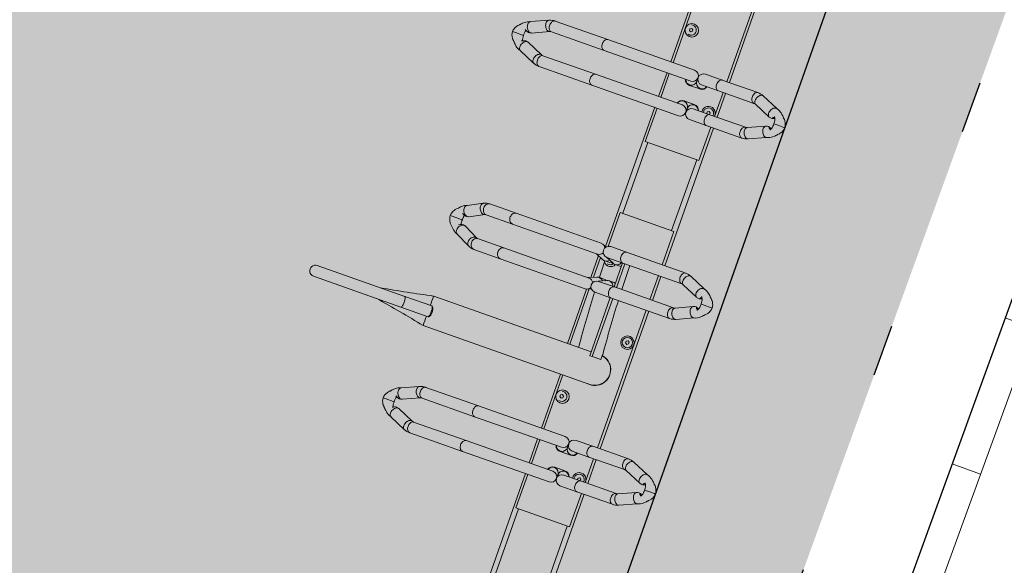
# Model space of a CAD drawing. Header units: metres. Extents: x 134157 to 138734, y 451157 to 455772.
# Tile 249 of 256: x 136439.33 to 136441.23, y 453477.44 to 453478.49. Entities that reach past the tile are written whole.
import ezdxf

# ---------------------------------------------------------------- set-up
doc = ezdxf.new("R2010")
doc.units = ezdxf.units.M
doc.linetypes.add('TR18X20__G2', pattern=[2.6, 1, -0.4, 0, -0.4, 0, -0.4, 0, -0.4])
doc.layers.add('-DR-alg-hulplijnen', color=210, linetype='Continuous', plot=False)
doc.layers.add('-DR-nw-gr-arc-gras', color=7, linetype='Continuous', true_color=0xb5d5a4)
for name, color, linetype in [('-DR-nw-inr-fietsparkeren Tulip Traverse', 2, 'Continuous'), ('-DR-nw-maatvoering', 3, 'Continuous'), ('-DR-nw-vh-band 18-20x25', 2, 'TR18X20__G2'), ('-DR-nw-vh-kantverharding', 3, 'Continuous'), ('VELOPA-FIG15', 1, 'Continuous'), ('VELOPA-FIG25', 1, 'Continuous')]:
    doc.layers.add(name, color=color, linetype=linetype)
doc.layers.add('-DR-nw-vh-arc-sbs df Drainflow', color=7, linetype='Continuous', lineweight=9, true_color=0xb9747c)
doc.layers.add('-DR-nw-vh-arc-tegels 300x300x45', color=253, linetype='Continuous', lineweight=9)
doc.styles.add('Drong', font='txt', dxfattribs={"height": 1.8})
doc.dimstyles.new('Drong', dxfattribs={"dimtxt": 1.8, "dimasz": 2.5, "dimexe": 0, "dimexo": 0, "dimgap": 0.9, "dimtad": 1, "dimzin": 0, "dimdsep": 46, "dimtxsty": 'Drong', "dimblk": 'dimblk-wit', "dimcen": 0, "dimse1": 1, "dimse2": 1, "dimclrd": 256, "dimclre": 1, "dimclrt": 7, "dimadec": 0, "dimazin": 0, "dimtfac": 1, "dimtmove": 0, "dimatfit": 3, "dimfxl": 1, "dimtolj": 1, "dimtzin": 0, "dimarcsym": 0})
pattern_1 = [(115.335625, (136419.71802, 453326.2367), (-0.223681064, -0.105903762), [0.06, -0.187485]), (205.335625, (136419.71802, 453326.2367), (0.105903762, -0.223681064), [0.06, -0.187485])]

# ---------------------------------------------------------------- blocks, each defined once
blk = doc.blocks.new('Tulip Traverse')
at = {"layer": 'VELOPA-FIG15', "color": 252, "linetype": 'Continuous', "lineweight": 9}
for p, q in [((822.5, 50), (677.5, 50)), ((1572.5, 50), (1427.5, 50)), ((822.5, -50), (677.5, -50)), ((1572.5, -50), (1427.5, -50))]:
    blk.add_line(p, q, dxfattribs=at)
at = {"layer": 'VELOPA-FIG15', "color": 252, "linetype": 'Continuous', "lineweight": 9, "flags": 128}
for points in [[(538, 118.1), (537.8, 116.8), (537.3, 115.5), (536.4, 114.4), (535.3, 113.3), (533.9, 112.4), (532.2, 111.7), (530.4, 111.2), (528.5, 110.9), (526.5, 110.9), (524.6, 111), (522.7, 111.4), (520.9, 112.1), (519.4, 112.9), (518.1, 113.8), (517.1, 115), (516.4, 116.2), (516, 117.4), (516, 118.1)], [(538.7, 121.5), (538.4, 120.9), (537.6, 119.9), (536.5, 119.2), (535.2, 118.6), (533.6, 118.3), (531.9, 118.2), (530.1, 118.4), (528.2, 118.8), (526.3, 119.4), (524.5, 120.2), (522.9, 121.3), (521.4, 122.4), (520.2, 123.7), (519.2, 125.1), (518.6, 126.4), (518.2, 127.8), (518.2, 129.1), (518.6, 130.3)], [(586.3, 121.5), (586.6, 120.9), (587.4, 119.9), (588.5, 119.2), (589.8, 118.6), (591.4, 118.3), (593.1, 118.2), (594.9, 118.4), (596.8, 118.8), (598.7, 119.4), (600.5, 120.2), (602.1, 121.3), (603.6, 122.4), (604.8, 123.7), (605.8, 125.1), (606.4, 126.4), (606.8, 127.8), (606.8, 129.1), (606.4, 130.3)], [(587, 118.1), (587.2, 116.8), (587.7, 115.5), (588.6, 114.4), (589.7, 113.3), (591.1, 112.4), (592.8, 111.7), (594.6, 111.2), (596.5, 110.9), (598.5, 110.9), (600.4, 111), (602.3, 111.4), (604.1, 112.1), (605.6, 112.9), (606.9, 113.8), (607.9, 115), (608.6, 116.2), (609, 117.4), (609, 118.1)], [(913.7, 106), (913.4, 105.5), (912.6, 104.5), (911.5, 103.7), (910.2, 103.1), (908.6, 102.8), (906.9, 102.7), (905.1, 102.8), (903.2, 103.2), (901.3, 103.8), (899.5, 104.7), (897.9, 105.7), (896.4, 106.9), (895.2, 108.2), (894.2, 109.6), (893.6, 111), (893.2, 112.4), (893.2, 113.7), (893.6, 114.9), (893.6, 115)], [(961.3, 106), (961.6, 105.5), (962.4, 104.5), (963.5, 103.7), (964.8, 103.1), (966.4, 102.8), (968.1, 102.7), (969.9, 102.8), (971.8, 103.2), (973.7, 103.8), (975.5, 104.7), (977.1, 105.7), (978.6, 106.9), (979.8, 108.2), (980.8, 109.6), (981.4, 111), (981.8, 112.4), (981.8, 113.7), (981.4, 114.9), (981.4, 115)], [(1288, 118.1), (1287.8, 116.8), (1287.3, 115.5), (1286.4, 114.4), (1285.3, 113.3), (1283.9, 112.4), (1282.2, 111.7), (1280.4, 111.2), (1278.5, 110.9), (1276.5, 110.9), (1274.6, 111), (1272.7, 111.4), (1270.9, 112.1), (1269.4, 112.9), (1268.1, 113.8), (1267.1, 115), (1266.4, 116.2), (1266, 117.4), (1266, 118.1)], [(1288.7, 121.5), (1288.4, 120.9), (1287.6, 119.9), (1286.5, 119.2), (1285.2, 118.6), (1283.6, 118.3), (1281.9, 118.2), (1280.1, 118.4), (1278.2, 118.8), (1276.3, 119.4), (1274.5, 120.2), (1272.9, 121.3), (1271.4, 122.4), (1270.2, 123.7), (1269.2, 125.1), (1268.6, 126.4), (1268.2, 127.8), (1268.2, 129.1), (1268.6, 130.3)], [(1336.3, 121.5), (1336.6, 120.9), (1337.4, 119.9), (1338.5, 119.2), (1339.8, 118.6), (1341.4, 118.3), (1343.1, 118.2), (1344.9, 118.4), (1346.8, 118.8), (1348.7, 119.4), (1350.5, 120.2), (1352.1, 121.3), (1353.6, 122.4), (1354.8, 123.7), (1355.8, 125.1), (1356.4, 126.4), (1356.8, 127.8), (1356.8, 129.1), (1356.4, 130.3)], [(1337, 118.1), (1337.2, 116.8), (1337.7, 115.5), (1338.6, 114.4), (1339.7, 113.3), (1341.1, 112.4), (1342.8, 111.7), (1344.6, 111.2), (1346.5, 110.9), (1348.5, 110.9), (1350.4, 111), (1352.3, 111.4), (1354.1, 112.1), (1355.6, 112.9), (1356.9, 113.8), (1357.9, 115), (1358.6, 116.2), (1359, 117.4), (1359, 118.1)], [(913, 102.9), (912.8, 101.6), (912.3, 100.3), (911.4, 99.1), (910.3, 98), (908.9, 97.1), (907.2, 96.4), (905.4, 95.8), (903.5, 95.5), (901.5, 95.5), (899.6, 95.7), (897.7, 96.1), (895.9, 96.7), (894.4, 97.5), (893.1, 98.5), (892.1, 99.7), (891.4, 100.9), (891, 102.2), (891, 102.9)], [(962, 102.9), (962.2, 101.6), (962.7, 100.3), (963.6, 99.1), (964.7, 98), (966.1, 97.1), (967.8, 96.4), (969.6, 95.8), (971.5, 95.5), (973.5, 95.5), (975.4, 95.7), (977.3, 96.1), (979.1, 96.7), (980.6, 97.5), (981.9, 98.5), (982.9, 99.7), (983.6, 100.9), (984, 102.2), (984, 102.9)], [(538, 45.1), (537.8, 43.9), (537.3, 42.6), (536.4, 41.4), (535.3, 40.4), (533.9, 39.5), (532.2, 38.8), (530.4, 38.3), (528.5, 38), (526.5, 37.9), (524.6, 38.1), (522.7, 38.5), (520.9, 39.1), (519.4, 39.9), (518.1, 40.9), (517.1, 42), (516.4, 43.2), (516, 44.5), (516, 45.1)], [(587, 45.1), (587.2, 43.9), (587.7, 42.6), (588.6, 41.4), (589.7, 40.4), (591.1, 39.5), (592.8, 38.8), (594.6, 38.3), (596.5, 38), (598.5, 37.9), (600.4, 38.1), (602.3, 38.5), (604.1, 39.1), (605.6, 39.9), (606.9, 40.9), (607.9, 42), (608.6, 43.2), (609, 44.5), (609, 45.1)], [(1288, 45.1), (1287.8, 43.9), (1287.3, 42.6), (1286.4, 41.4), (1285.3, 40.4), (1283.9, 39.5), (1282.2, 38.8), (1280.4, 38.3), (1278.5, 38), (1276.5, 37.9), (1274.6, 38.1), (1272.7, 38.5), (1270.9, 39.1), (1269.4, 39.9), (1268.1, 40.9), (1267.1, 42), (1266.4, 43.2), (1266, 44.5), (1266, 45.1)], [(1337, 45.1), (1337.2, 43.9), (1337.7, 42.6), (1338.6, 41.4), (1339.7, 40.4), (1341.1, 39.5), (1342.8, 38.8), (1344.6, 38.3), (1346.5, 38), (1348.5, 37.9), (1350.4, 38.1), (1352.3, 38.5), (1354.1, 39.1), (1355.6, 39.9), (1356.9, 40.9), (1357.9, 42), (1358.6, 43.2), (1359, 44.5), (1359, 45.1)], [(913, -18.1), (912.8, -19.4), (912.3, -20.7), (911.4, -21.9), (910.3, -23), (908.9, -23.9), (907.2, -24.6), (905.4, -25.2), (903.5, -25.5), (901.5, -25.5), (899.6, -25.3), (897.7, -24.9), (895.9, -24.3), (894.4, -23.5), (893.1, -22.5), (892.1, -21.3), (891.4, -20.1), (891, -18.8), (891, -18.1)], [(962, -18.1), (962.2, -19.4), (962.7, -20.7), (963.6, -21.9), (964.7, -23), (966.1, -23.9), (967.8, -24.6), (969.6, -25.2), (971.5, -25.5), (973.5, -25.5), (975.4, -25.3), (977.3, -24.9), (979.1, -24.3), (980.6, -23.5), (981.9, -22.5), (982.9, -21.3), (983.6, -20.1), (984, -18.8), (984, -18.1)], [(538, -189), (537.8, -190.3), (537.3, -191.6), (536.4, -192.7), (535.3, -193.8), (533.9, -194.7), (532.2, -195.4), (530.4, -196), (528.5, -196.3), (526.5, -196.3), (524.6, -196.1), (522.7, -195.7), (520.9, -195.1), (519.4, -194.3), (518.1, -193.3), (517.1, -192.2), (516.4, -190.9), (516, -189.6), (516, -189)], [(587, -189), (587.2, -190.3), (587.7, -191.6), (588.6, -192.7), (589.7, -193.8), (591.1, -194.7), (592.8, -195.4), (594.6, -196), (596.5, -196.3), (598.5, -196.3), (600.4, -196.1), (602.3, -195.7), (604.1, -195.1), (605.6, -194.3), (606.9, -193.3), (607.9, -192.2), (608.6, -190.9), (609, -189.6), (609, -189)], [(1288, -189), (1287.8, -190.3), (1287.3, -191.6), (1286.4, -192.7), (1285.3, -193.8), (1283.9, -194.7), (1282.2, -195.4), (1280.4, -196), (1278.5, -196.3), (1276.5, -196.3), (1274.6, -196.1), (1272.7, -195.7), (1270.9, -195.1), (1269.4, -194.3), (1268.1, -193.3), (1267.1, -192.2), (1266.4, -190.9), (1266, -189.6), (1266, -189)], [(1337, -189), (1337.2, -190.3), (1337.7, -191.6), (1338.6, -192.7), (1339.7, -193.8), (1341.1, -194.7), (1342.8, -195.4), (1344.6, -196), (1346.5, -196.3), (1348.5, -196.3), (1350.4, -196.1), (1352.3, -195.7), (1354.1, -195.1), (1355.6, -194.3), (1356.9, -193.3), (1357.9, -192.2), (1358.6, -190.9), (1359, -189.6), (1359, -189)], [(913, -244.2), (912.8, -245.7), (912.3, -247.1), (911.4, -248.5), (910.3, -249.7), (908.9, -250.7), (907.2, -251.6), (905.4, -252.1), (903.5, -252.5), (901.5, -252.5), (899.6, -252.3), (897.7, -251.9), (895.9, -251.2), (894.4, -250.2), (893.1, -249.1), (892.1, -247.8), (891.4, -246.4), (891, -244.9), (891, -244.2)], [(962, -244.2), (962.2, -245.7), (962.7, -247.1), (963.6, -248.5), (964.7, -249.7), (966.1, -250.7), (967.8, -251.6), (969.6, -252.1), (971.5, -252.5), (973.5, -252.5), (975.4, -252.3), (977.3, -251.9), (979.1, -251.2), (980.6, -250.2), (981.9, -249.1), (982.9, -247.8), (983.6, -246.4), (984, -244.9), (984, -244.2)], [(538, -296.7), (537.8, -298.1), (537.3, -299.3), (536.4, -300.5), (535.3, -301.6), (533.9, -302.5), (532.2, -303.2), (530.4, -303.7), (528.5, -304), (526.5, -304.1), (524.6, -303.9), (522.7, -303.5), (520.9, -302.9), (519.4, -302.1), (518.1, -301.1), (517.1, -299.9), (516.4, -298.7), (516, -297.4), (516, -296.7)], [(539.1, -301.9), (538.9, -303.2), (538.4, -304.6), (537.6, -306), (536.5, -307.3), (535.2, -308.6), (533.6, -309.7), (531.9, -310.6), (530.1, -311.4), (528.2, -311.9), (526.3, -312.1), (524.5, -312.2), (522.9, -312), (521.4, -311.5), (520.2, -310.8), (519.2, -309.9), (518.6, -308.9)], [(538.7, -300), (538.9, -300.6), (539.1, -301.9)], [(586.3, -300), (586.1, -300.6), (585.9, -301.9)], [(585.9, -301.9), (586.1, -303.2), (586.6, -304.6), (587.4, -306), (588.5, -307.3), (589.8, -308.6), (591.4, -309.7), (593.1, -310.6), (594.9, -311.4), (596.8, -311.9), (598.7, -312.1), (600.5, -312.2), (602.1, -312), (603.6, -311.5), (604.8, -310.8), (605.8, -309.9), (606.4, -308.9)], [(587, -296.7), (587.2, -298.1), (587.7, -299.3), (588.6, -300.5), (589.7, -301.6), (591.1, -302.5), (592.8, -303.2), (594.6, -303.7), (596.5, -304), (598.5, -304.1), (600.4, -303.9), (602.3, -303.5), (604.1, -302.9), (605.6, -302.1), (606.9, -301.1), (607.9, -299.9), (608.6, -298.7), (609, -297.4), (609, -296.7)], [(913, -298.2), (912.8, -299.7), (912.3, -301.2), (911.4, -302.5), (910.3, -303.7), (908.9, -304.8), (907.2, -305.6), (905.4, -306.2), (903.5, -306.5), (901.5, -306.6), (899.6, -306.4), (897.7, -305.9), (895.9, -305.2), (894.4, -304.3), (893.1, -303.1), (892.1, -301.8), (891.4, -300.4), (891, -299), (891, -298.2)], [(914.1, -302.7), (913.9, -304.2), (913.4, -305.8), (912.6, -307.3), (911.5, -308.7), (910.2, -310.1), (908.6, -311.2), (906.9, -312.2), (905.1, -312.9), (903.2, -313.4), (901.3, -313.6), (899.5, -313.5), (897.9, -313.1), (896.4, -312.5), (895.2, -311.6), (894.2, -310.6), (893.8, -309.9)], [(913.5, -300), (913.9, -301.2), (914.1, -302.7)], [(961.5, -300), (961.1, -301.2), (960.9, -302.7)], [(960.9, -302.7), (961.1, -304.2), (961.6, -305.8), (962.4, -307.3), (963.5, -308.7), (964.8, -310.1), (966.4, -311.2), (968.1, -312.2), (969.9, -312.9), (971.8, -313.4), (973.7, -313.6), (975.5, -313.5), (977.1, -313.1), (978.6, -312.5), (979.8, -311.6), (980.8, -310.6), (981.2, -309.9)], [(962, -298.2), (962.2, -299.7), (962.7, -301.2), (963.6, -302.5), (964.7, -303.7), (966.1, -304.8), (967.8, -305.6), (969.6, -306.2), (971.5, -306.5), (973.5, -306.6), (975.4, -306.4), (977.3, -305.9), (979.1, -305.2), (980.6, -304.3), (981.9, -303.1), (982.9, -301.8), (983.6, -300.4), (984, -299), (984, -298.2)], [(1288, -296.7), (1287.8, -298.1), (1287.3, -299.3), (1286.4, -300.5), (1285.3, -301.6), (1283.9, -302.5), (1282.2, -303.2), (1280.4, -303.7), (1278.5, -304), (1276.5, -304.1), (1274.6, -303.9), (1272.7, -303.5), (1270.9, -302.9), (1269.4, -302.1), (1268.1, -301.1), (1267.1, -299.9), (1266.4, -298.7), (1266, -297.4), (1266, -296.7)], [(1289.1, -301.9), (1288.9, -303.2), (1288.4, -304.6), (1287.6, -306), (1286.5, -307.3), (1285.2, -308.6), (1283.6, -309.7), (1281.9, -310.6), (1280.1, -311.4), (1278.2, -311.9), (1276.3, -312.1), (1274.5, -312.2), (1272.9, -312), (1271.4, -311.5), (1270.2, -310.8), (1269.2, -309.9), (1268.6, -308.9)], [(1288.7, -300), (1288.9, -300.6), (1289.1, -301.9)], [(1336.3, -300), (1336.1, -300.6), (1335.9, -301.9)], [(1335.9, -301.9), (1336.1, -303.2), (1336.6, -304.6), (1337.4, -306), (1338.5, -307.3), (1339.8, -308.6), (1341.4, -309.7), (1343.1, -310.6), (1344.9, -311.4), (1346.8, -311.9), (1348.7, -312.1), (1350.5, -312.2), (1352.1, -312), (1353.6, -311.5), (1354.8, -310.8), (1355.8, -309.9), (1356.4, -308.9)], [(1337, -296.7), (1337.2, -298.1), (1337.7, -299.3), (1338.6, -300.5), (1339.7, -301.6), (1341.1, -302.5), (1342.8, -303.2), (1344.6, -303.7), (1346.5, -304), (1348.5, -304.1), (1350.4, -303.9), (1352.3, -303.5), (1354.1, -302.9), (1355.6, -302.1), (1356.9, -301.1), (1357.9, -299.9), (1358.6, -298.7), (1359, -297.4), (1359, -296.7)], [(1125, -390.9), (1123, -391), (1121.1, -391.1), (1119.4, -391.3), (1117.8, -391.6), (1116.4, -391.9), (1115.3, -392.3), (1114.5, -392.8), (1114.1, -393.2), (1114, -393.6)], [(1136, -393.6), (1135.9, -393.2), (1135.5, -392.8), (1134.7, -392.3), (1133.6, -391.9), (1132.2, -391.6), (1130.6, -391.3), (1128.9, -391.1), (1127, -391), (1125, -390.9)]]:
    blk.add_lwpolyline(points, dxfattribs=at)
at = {"layer": 'VELOPA-FIG25', "color": 252, "linetype": 'Continuous', "lineweight": 9}
for p, q in [((562.5, 188.4), (562.5, 190)), ((562.5, 188), (562.5, 188.4)), ((562.5, 174), (562.5, 188)), ((562.5, 174), (562.5, 173.7)), ((562.5, 173.7), (562.5, 167.5)), ((937.5, 172), (937.5, 173.7)), ((937.5, 171.6), (937.5, 172)), ((937.5, 157.2), (937.5, 171.6)), ((1312.5, 188.4), (1312.5, 190)), ((1312.5, 188), (1312.5, 188.4)), ((1312.5, 174), (1312.5, 188)), ((1312.5, 174), (1312.5, 173.7)), ((1312.5, 173.7), (1312.5, 167.5)), ((532.8, 163), (518.6, 130.3)), ((538.7, 121.5), (553.1, 154.4)), ((571.9, 154.4), (586.3, 121.5)), ((606.4, 130.3), (592.2, 163)), ((937.5, 157.2), (937.5, 156.9)), ((937.5, 156.9), (937.5, 150.7)), ((1282.8, 163), (1268.6, 130.3)), ((1288.7, 121.5), (1303.1, 154.4)), ((1321.9, 154.4), (1336.3, 121.5)), ((1356.4, 130.3), (1342.2, 163)), ((907.9, 147), (893.6, 115)), ((913.7, 106), (928, 138.2)), ((947, 138.2), (961.3, 106)), ((981.4, 115), (967.1, 147)), ((516, 118.1), (516, 45.1)), ((538, 45.1), (538, 118.1)), ((587, 118.1), (587, 45.1)), ((609, 45.1), (609, 118.1)), ((1266, 118.1), (1266, 45.1)), ((1288, 45.1), (1288, 118.1)), ((1337, 118.1), (1337, 45.1)), ((1359, 45.1), (1359, 118.1)), ((891, 102.9), (891, -18.1)), ((913, -18.1), (913, 102.9)), ((962, 102.9), (962, -18.1)), ((984, -18.1), (984, 102.9)), ((516, 60), (234, 60)), ((587, 60), (538, 60)), ((891, 60), (609, 60)), ((962, 60), (913, 60)), ((1266, 60), (984, 60)), ((1337, 60), (1288, 60)), ((1641, 60), (1359, 60)), ((516, 54.7), (234, 54.7)), ((516, 45.1), (516, 10.8)), ((587, 54.7), (538, 54.7)), ((538, 10.8), (538, 45.1)), ((581.5, 41.5), (583.3, 44.5)), ((583.3, 38.5), (581.5, 41.5)), ((583.3, 44.5), (586.7, 44.5)), ((586.7, 38.5), (583.3, 38.5)), ((586.7, 44.5), (587, 44)), ((587, 39), (586.7, 38.5)), ((587, 45.1), (587, 10.8)), ((677.5, 54.7), (609, 54.7)), ((609, 10.8), (609, 45.1)), ((677.5, -55.3), (677.5, 54.7)), ((891, 54.7), (822.5, 54.7)), ((822.5, 54.7), (822.5, -55.3)), ((962, 54.7), (913, 54.7)), ((1266, 54.7), (984, 54.7)), ((1051.5, 41.5), (1053.3, 44.5)), ((1053.3, 38.5), (1051.5, 41.5)), ((1053.3, 44.5), (1056.7, 44.5)), ((1056.7, 38.5), (1053.3, 38.5)), ((1056.7, 44.5), (1058.5, 41.5)), ((1058.5, 41.5), (1056.7, 38.5)), ((1266, 45.1), (1266, 10.8)), ((1337, 54.7), (1288, 54.7)), ((1288, 10.8), (1288, 45.1)), ((1331.5, 41.5), (1333.3, 44.5)), ((1333.3, 38.5), (1331.5, 41.5)), ((1333.3, 44.5), (1336.7, 44.5)), ((1336.7, 38.5), (1333.3, 38.5)), ((1336.7, 44.5), (1337, 44)), ((1337, 39), (1336.7, 38.5)), ((1337, 45.1), (1337, 10.8)), ((1427.5, 54.7), (1359, 54.7)), ((1359, 10.8), (1359, 45.1)), ((1427.5, -55.3), (1427.5, 54.7)), ((522.7, 0.6), (522.7, -1.1)), ((546.6, -10.8), (546.6, 10.2)), ((578.4, 10.2), (578.4, -10.8)), ((602.3, -1.1), (602.3, 0.6)), ((1093, 4.2), (1103, 4.2)), ((1103, -13.7), (1103, 4.2)), ((1272.7, 0.6), (1272.7, -1.1)), ((1296.7, -10.8), (1296.7, 10.2)), ((1328.3, 10.2), (1328.3, -10.8)), ((1352.3, -1.1), (1352.3, 0.6)), ((516, -11.3), (516, -189)), ((527, -0.3), (534.5, -0.3)), ((534.7, -0.3), (534.5, -0.3)), ((538, -189), (538, -11.3)), ((587, -11.3), (587, -189)), ((590.5, -0.3), (590.3, -0.3)), ((590.5, -0.3), (598, -0.3)), ((609, -189), (609, -11.3)), ((891, -18.1), (891, -50.6)), ((913, -13.7), (962, -13.7)), ((913, -50.6), (913, -18.1)), ((913, -18.6), (962, -18.6)), ((962, -18.1), (962, -50.6)), ((984, -13.7), (1103, -13.7)), ((984, -50.6), (984, -18.1)), ((984, -18.6), (1103, -18.6)), ((1094.9, -18.6), (1094.9, -341.1)), ((1103, -13.7), (1103, -18.6)), ((1155.1, -341.2), (1155.1, -0.1)), ((1266, -11.3), (1266, -189)), ((1277, -0.3), (1284.5, -0.3)), ((1284.7, -0.3), (1284.5, -0.3)), ((1288, -189), (1288, -11.3)), ((1337, -11.3), (1337, -189)), ((1340.5, -0.3), (1340.3, -0.3)), ((1340.5, -0.3), (1348, -0.3)), ((1359, -189), (1359, -11.3)), ((913, -51.2), (919.8, -35.5)), ((920.7, -31.3), (920.7, -21.2)), ((954.3, -21.2), (954.3, -31.3)), ((955.2, -35.5), (962, -51.2)), ((405.2, -55.3), (516, -55.3)), ((441.5, -43.5), (443.3, -40.5)), ((443.3, -46.5), (441.5, -43.5)), ((443.3, -40.5), (446.7, -40.5)), ((446.7, -46.5), (443.3, -46.5)), ((446.7, -40.5), (448.5, -43.5)), ((448.5, -43.5), (446.7, -46.5)), ((538, -55.3), (587, -55.3)), ((609, -55.3), (677.5, -55.3)), ((822.5, -55.3), (892, -55.3)), ((913, -72.1), (919.8, -56.4)), ((920.7, -52.2), (920.7, -42.1)), ((954.3, -42.1), (954.3, -52.2)), ((955.2, -56.4), (962, -72.1)), ((1094.9, -44.5), (1093, -44.5)), ((1155.1, -55.3), (1266, -55.3)), ((1191.5, -43.5), (1193.3, -40.5)), ((1193.3, -46.5), (1191.5, -43.5)), ((1193.3, -40.5), (1196.7, -40.5)), ((1196.7, -46.5), (1193.3, -46.5)), ((1196.7, -40.5), (1198.5, -43.5)), ((1198.5, -43.5), (1196.7, -46.5)), ((1288, -55.3), (1337, -55.3)), ((1359, -55.3), (1427.5, -55.3)), ((516, -60), (405.2, -60)), ((587, -60), (538, -60)), ((894, -60), (609, -60)), ((891, -69.9), (891, -244.2)), ((894.8, -58.9), (891.9, -65.6)), ((913, -244.2), (913, -69.9)), ((959.9, -67.3), (915.1, -67.3)), ((957.8, -62.4), (917.2, -62.4)), ((962, -69.9), (962, -244.2)), ((983.1, -65.6), (980.2, -58.9)), ((1094.9, -62.4), (981.7, -62.4)), ((1094.9, -67.3), (983.7, -67.3)), ((984, -244.2), (984, -69.9)), ((1266, -60), (1155.1, -60)), ((1337, -60), (1288, -60)), ((1644, -60), (1359, -60)), ((516, -189), (516, -296.7)), ((538, -296.7), (538, -189)), ((587, -189), (587, -296.7)), ((609, -296.7), (609, -189)), ((1266, -189), (1266, -296.7)), ((1288, -296.7), (1288, -189)), ((1337, -189), (1337, -296.7)), ((1359, -296.7), (1359, -189)), ((891, -244.2), (891, -298.2)), ((913, -298.2), (913, -244.2)), ((962, -244.2), (962, -298.2)), ((984, -298.2), (984, -244.2)), ((553.1, -332.4), (538.7, -300)), ((586.3, -300), (571.9, -332.4)), ((927.8, -328.3), (913.5, -300)), ((961.5, -300), (947.2, -328.3)), ((1303.1, -332.4), (1288.7, -300)), ((1336.3, -300), (1321.9, -332.4)), ((518.6, -308.9), (532.9, -341.3)), ((592.1, -341.3), (606.4, -308.9)), ((893.8, -309.9), (908.2, -338.2)), ((966.8, -338.2), (981.2, -309.9)), ((1268.6, -308.9), (1282.9, -341.3)), ((1342.1, -341.3), (1356.4, -308.9)), ((553.2, -332.7), (553.1, -332.4)), ((571.9, -332.4), (571.8, -332.7)), ((928.1, -329), (927.9, -328.4)), ((937.5, -339.9), (937.5, -337.9)), ((937.5, -339.9), (937.5, -340.3)), ((937.5, -356.6), (937.5, -340.3)), ((947.1, -328.4), (946.9, -329.1)), ((1114, -338.1), (1114, -393.6)), ((1116.8, -335.1), (1114.3, -337.4)), ((1135.7, -337.4), (1133.2, -335.1)), ((1136, -393.6), (1136, -338.1)), ((1303.2, -332.7), (1303.1, -332.4)), ((1321.9, -332.4), (1321.8, -332.7)), ((562.5, -346.7), (562.5, -345)), ((562.5, -346.7), (562.5, -347.1)), ((562.5, -361.4), (562.5, -347.1)), ((937.5, -357), (937.5, -356.6)), ((937.5, -363), (937.5, -357)), ((1312.5, -346.7), (1312.5, -345)), ((1312.5, -346.7), (1312.5, -347.1)), ((1312.5, -361.4), (1312.5, -347.1)), ((562.5, -361.7), (562.5, -361.4)), ((562.5, -367.9), (562.5, -361.7)), ((1312.5, -361.7), (1312.5, -361.4)), ((1312.5, -367.9), (1312.5, -361.7)), ((1114, -393.6), (1114, -572.7)), ((1136, -393.6), (1136, -572.7))]:
    blk.add_line(p, q, dxfattribs=at)
at = {"layer": 'VELOPA-FIG25', "color": 252, "linetype": 'Continuous', "lineweight": 9, "flags": 128}
for points in [[(562.5, 190), (559.1, 189.5), (556.3, 188.7), (553.8, 187.6), (552.1, 186.7), (551, 186.1), (550.5, 185.7), (549.7, 185.2), (548.1, 183.9), (546.5, 182.3), (545.9, 181.5), (545.2, 180.9), (543.9, 179.8), (542.5, 178.5), (540.2, 176.1), (538, 173.6), (536.6, 171.5), (535.1, 169), (533.7, 166), (532.6, 162.3)], [(592.4, 162.3), (591.3, 166), (589.9, 169), (588.4, 171.5), (587, 173.6), (584.1, 176.9), (582.5, 178.5), (581.1, 179.8), (580.4, 180.4), (579.8, 180.9), (579.1, 181.5), (578.5, 182.3), (576.9, 183.9), (575.3, 185.2), (574.2, 186), (573.5, 186.4), (572.4, 187), (570.8, 187.8), (568.7, 188.7), (565.9, 189.5), (562.5, 190)], [(937.5, 173.7), (934.2, 173.2), (931.6, 172.5), (929.7, 171.7), (927.6, 170.8), (926.1, 169.9), (924.7, 168.9), (922.8, 167.3), (921.1, 165.5), (920.4, 164.7), (919.7, 164.2), (918.2, 162.9), (916.5, 161.2), (913.2, 157.6), (911.8, 155.7), (910.3, 153.2), (908.8, 150.1), (907.6, 146.2)], [(967.4, 146.2), (966.2, 150.1), (964.7, 153.2), (963.2, 155.7), (961.8, 157.6), (958.5, 161.2), (956.8, 162.9), (955.3, 164.2), (954.6, 164.7), (953.9, 165.5), (952.2, 167.3), (950.3, 168.9), (948.9, 169.9), (947.4, 170.8), (945.3, 171.7), (943.4, 172.5), (940.8, 173.2), (937.5, 173.7)], [(1312.5, 190), (1309.1, 189.5), (1306.3, 188.7), (1303.8, 187.6), (1302.1, 186.7), (1301, 186.1), (1300.5, 185.7), (1299.7, 185.2), (1298.1, 183.9), (1296.5, 182.3), (1295.9, 181.5), (1295.2, 180.9), (1293.9, 179.8), (1292.5, 178.5), (1290.2, 176.1), (1288, 173.6), (1286.6, 171.5), (1285.1, 169), (1283.7, 166), (1282.6, 162.3)], [(1342.4, 162.3), (1341.3, 166), (1339.9, 169), (1338.4, 171.5), (1337, 173.6), (1334.1, 176.9), (1332.5, 178.5), (1331.1, 179.8), (1330.4, 180.4), (1329.8, 180.9), (1329.1, 181.5), (1328.5, 182.3), (1326.9, 183.9), (1325.3, 185.2), (1324.2, 186), (1323.5, 186.4), (1322.4, 187), (1320.8, 187.8), (1318.7, 188.7), (1315.9, 189.5), (1312.5, 190)], [(532.7, 162.3), (532.6, 161.4), (532.8, 159.9), (533.3, 158.4), (534.3, 156.9), (535.6, 155.5), (537.2, 154.2), (539, 153.1), (541, 152.2), (543, 151.6), (545, 151.2), (547, 151.1), (548.8, 151.4), (550.4, 151.9), (551.7, 152.6), (552.7, 153.6), (553.1, 154.5)], [(551.7, 165.8), (552.2, 164.9), (552.7, 163.8), (553, 162.7), (553, 162), (552.9, 161.5), (552.6, 161.3), (552.1, 161.4), (551.5, 161.9), (551, 162.6), (550.8, 163.7), (550.7, 164.7), (550.7, 165.2)], [(562.5, 167.4), (565.1, 167.6), (567.4, 167.4), (569.3, 167.1), (570.8, 166.7), (573.1, 165.9), (575, 164.8), (575.7, 164.2), (576.1, 163.9), (576.2, 163.8), (576.2, 163.9)], [(592.3, 162.3), (592.5, 161.4), (592.3, 159.9), (591.7, 158.4), (590.7, 156.9), (589.4, 155.5), (587.8, 154.2), (586, 153.1), (584, 152.2), (582, 151.6), (580, 151.2), (578, 151.1), (576.2, 151.4), (574.6, 151.9), (573.3, 152.6), (572.3, 153.6), (571.9, 154.5)], [(572, 162.2), (572.1, 161.6), (572.3, 161.4), (572.8, 161.4), (573.4, 161.7), (574, 162.5), (574.2, 163.6), (574.3, 164.7), (574.3, 165.2)], [(1282.7, 162.3), (1282.6, 161.4), (1282.8, 159.9), (1283.3, 158.4), (1284.3, 156.9), (1285.6, 155.5), (1287.2, 154.2), (1289, 153.1), (1291, 152.2), (1293, 151.6), (1295, 151.2), (1297, 151.1), (1298.8, 151.4), (1300.4, 151.9), (1301.7, 152.6), (1302.7, 153.6), (1303.1, 154.5)], [(1301.7, 165.8), (1302.2, 164.9), (1302.7, 163.8), (1303, 162.7), (1303, 162), (1302.9, 161.5), (1302.6, 161.3), (1302.1, 161.4), (1301.5, 161.9), (1301, 162.6), (1300.8, 163.7), (1300.7, 164.7), (1300.7, 165.2)], [(1312.5, 167.4), (1315.1, 167.6), (1317.4, 167.4), (1319.3, 167.1), (1320.8, 166.7), (1323.1, 165.9), (1325, 164.8), (1325.7, 164.2), (1326.1, 163.9), (1326.2, 163.8), (1326.2, 163.9)], [(1342.3, 162.3), (1342.5, 161.4), (1342.3, 159.9), (1341.7, 158.4), (1340.7, 156.9), (1339.4, 155.5), (1337.8, 154.2), (1336, 153.1), (1334, 152.2), (1332, 151.6), (1330, 151.2), (1328, 151.1), (1326.2, 151.4), (1324.6, 151.9), (1323.3, 152.6), (1322.3, 153.6), (1321.9, 154.5)], [(1322, 162.2), (1322.1, 161.6), (1322.3, 161.4), (1322.8, 161.4), (1323.4, 161.7), (1324, 162.5), (1324.2, 163.6), (1324.3, 164.7), (1324.3, 165.2)], [(907.7, 146.2), (907.6, 145.2), (907.8, 143.7), (908.3, 142.2), (909.3, 140.7), (910.6, 139.3), (912.2, 137.9), (914, 136.8), (916, 135.9), (918, 135.3), (920, 134.9), (922, 134.9), (923.8, 135.1), (925.4, 135.7), (926.7, 136.5), (927.7, 137.5), (928, 138.3)], [(923.5, 147), (923.5, 147), (923.6, 147.1), (924, 147.4), (924.7, 147.9), (925.6, 148.5), (926.8, 149.1), (928.2, 149.7), (929.8, 150.1), (931.8, 150.5), (934.4, 150.8), (937.5, 150.7)], [(927, 149.2), (927.2, 148.8), (927.7, 147.7), (928, 146.6), (928, 145.8), (927.9, 145.3), (927.6, 145.1), (927.1, 145.2), (926.5, 145.6), (926, 146.3), (925.8, 147.3), (925.7, 148.4), (925.7, 148.5)], [(937.5, 150.7), (940.1, 150.8), (942.4, 150.6), (944.3, 150.4), (945.8, 150), (948.1, 149.2), (950, 148.1), (950.7, 147.6), (951.1, 147.3), (951.3, 147.2), (951.3, 147.2)], [(947, 146), (947.1, 145.4), (947.3, 145.1), (947.8, 145.1), (948.4, 145.4), (949, 146.2), (949.2, 147.3), (949.3, 148.4), (949.3, 148.5)], [(967.3, 146.2), (967.5, 145.2), (967.3, 143.7), (966.7, 142.2), (965.7, 140.7), (964.4, 139.3), (962.8, 137.9), (961, 136.8), (959, 135.9), (957, 135.3), (955, 134.9), (953, 134.9), (951.2, 135.1), (949.6, 135.7), (948.3, 136.5), (947.3, 137.5), (947, 138.3)], [(920.6, -21.2), (920.7, -21.1), (920.2, -18.6)], [(954.4, -21.2), (954.3, -21.1), (954.8, -18.6)], [(919.1, -37), (920.1, -38.6), (920.6, -42.1)], [(955.9, -37), (954.9, -38.6), (954.4, -42.1)], [(894.1, -60.4), (893.9, -59.5), (893.7, -57.8)], [(532.9, -341.1), (533.7, -344), (535.1, -347), (536.6, -349.5), (537.9, -351.4), (540.9, -354.8), (542.5, -356.4), (544, -357.7), (544.6, -358.3), (545.2, -358.8), (545.8, -359.4), (546.5, -360.2), (548.1, -361.8), (549.7, -363.1), (550.8, -363.9), (551.5, -364.3), (552.6, -364.9), (554.2, -365.7), (556.3, -366.6), (559.1, -367.4), (562.5, -367.9)], [(533, -341.3), (533.3, -342), (534.3, -343.1), (535.6, -343.9), (537.2, -344.4), (539, -344.6), (541, -344.6), (543, -344.2), (545, -343.6), (547, -342.7), (548.8, -341.5), (550.4, -340.2), (551.7, -338.8), (552.7, -337.3), (553.3, -335.8), (553.5, -334.3)], [(553.5, -334.3), (553.3, -332.9), (553, -332.4)], [(562.5, -367.9), (565.9, -367.4), (568.7, -366.6), (571.2, -365.5), (572.9, -364.7), (574, -364), (574.5, -363.6), (575.3, -363.1), (576.9, -361.8), (578.5, -360.2), (579.2, -359.4), (579.8, -358.8), (580.4, -358.3), (581, -357.7), (582.5, -356.4), (584.1, -354.8), (587.1, -351.4), (588.5, -349.5), (589.9, -347), (591.3, -344), (592.1, -341.1)], [(571.7, -333.1), (571.2, -335), (571, -337.3), (571.3, -339.4), (571.8, -341.1), (572.9, -343.5), (573.4, -344.3), (573.8, -344.9), (574, -345.3), (574, -345.3)], [(571.6, -334.3), (571.8, -332.9), (572, -332.4)], [(592, -341.3), (591.7, -342), (590.7, -343.1), (589.4, -343.9), (587.8, -344.4), (586, -344.6), (584, -344.6), (582, -344.2), (580, -343.6), (578, -342.7), (576.2, -341.5), (574.6, -340.2), (573.3, -338.8), (572.3, -337.3), (571.8, -335.8), (571.6, -334.3)], [(908.1, -338), (908.8, -340.4), (910.2, -343.1), (911.5, -345.1), (912.6, -346.5), (913.6, -347.8), (915, -349.4), (916.7, -351), (918.5, -352.6), (920, -354.2), (921.3, -355.6), (922.5, -356.8), (923.4, -357.5), (924.3, -358.2), (925.6, -359.1), (927.5, -360.2), (929.4, -361), (931.6, -361.8), (934.4, -362.5), (937.5, -363)], [(908.2, -338.2), (908.3, -338.5), (909.3, -339.8), (910.6, -340.8), (912.2, -341.5), (914, -341.9), (916, -341.9), (918, -341.6), (920, -341), (922, -340.2), (923.8, -339), (925.4, -337.6), (926.7, -336.1), (927.7, -334.4), (928.3, -332.7), (928.5, -331.1)], [(926.9, -339.6), (926.6, -340.1), (926, -341.1), (925.8, -341.8), (925.7, -342), (925.7, -341.8), (925.8, -341.3), (925.8, -340.6)], [(928.5, -331.1), (928.3, -329.5), (927.8, -328.3)], [(937.5, -363), (940.4, -362.6), (943, -361.9), (945.1, -361.2), (946.9, -360.4), (948.8, -359.4), (950.2, -358.6), (951.2, -357.9), (953.6, -355.8), (955.4, -353.8), (956.2, -352.9), (957.2, -352), (958.4, -351), (959.7, -349.7), (961.4, -347.8), (963.5, -345.1), (965, -342.8), (966.3, -340.1), (967, -338)], [(946.6, -331.1), (946.8, -329.5), (947.2, -328.3)], [(966.8, -338.2), (966.7, -338.5), (965.7, -339.8), (964.4, -340.8), (962.8, -341.5), (961, -341.9), (959, -341.9), (957, -341.6), (955, -341), (953, -340.2), (951.2, -339), (949.6, -337.6), (948.3, -336.1), (947.3, -334.4), (946.8, -332.7), (946.6, -331.1)], [(1125, -335.4), (1123, -335.4), (1121.1, -335.6), (1119.4, -335.8), (1117.8, -336.1), (1116.4, -336.4), (1115.3, -336.8), (1114.5, -337.2), (1114.1, -337.7), (1114, -338.1)], [(1116.8, -335.1), (1116.9, -335), (1117.6, -334.6), (1118.7, -334.3), (1120, -334), (1121.5, -333.8), (1123.2, -333.6), (1125, -333.6)], [(1125, -333.6), (1126.8, -333.6), (1128.5, -333.8), (1130, -334), (1131.3, -334.3), (1132.4, -334.6), (1133.1, -335), (1133.2, -335.1)], [(1136, -338.1), (1135.9, -337.7), (1135.5, -337.2), (1134.7, -336.8), (1133.6, -336.4), (1132.2, -336.1), (1130.6, -335.8), (1128.9, -335.6), (1127, -335.4), (1125, -335.4)], [(1282.9, -341.1), (1283.7, -344), (1285.1, -347), (1286.6, -349.5), (1287.9, -351.4), (1290.9, -354.8), (1292.5, -356.4), (1294, -357.7), (1294.6, -358.3), (1295.2, -358.8), (1295.8, -359.4), (1296.5, -360.2), (1298.1, -361.8), (1299.7, -363.1), (1300.8, -363.9), (1301.5, -364.3), (1302.6, -364.9), (1304.2, -365.7), (1306.3, -366.6), (1309.1, -367.4), (1312.5, -367.9)], [(1283, -341.3), (1283.3, -342), (1284.3, -343.1), (1285.6, -343.9), (1287.2, -344.4), (1289, -344.6), (1291, -344.6), (1293, -344.2), (1295, -343.6), (1297, -342.7), (1298.8, -341.5), (1300.4, -340.2), (1301.7, -338.8), (1302.7, -337.3), (1303.3, -335.8), (1303.5, -334.3)], [(1303.5, -334.3), (1303.3, -332.9), (1303, -332.4)], [(1312.5, -367.9), (1315.9, -367.4), (1318.7, -366.6), (1321.2, -365.5), (1322.9, -364.7), (1324, -364), (1324.5, -363.6), (1325.3, -363.1), (1326.9, -361.8), (1328.5, -360.2), (1329.2, -359.4), (1329.8, -358.8), (1330.4, -358.3), (1331, -357.7), (1332.5, -356.4), (1334.1, -354.8), (1337.1, -351.4), (1338.5, -349.5), (1339.9, -347), (1341.3, -344), (1342.1, -341.1)], [(1321.7, -333.1), (1321.2, -335), (1321, -337.3), (1321.3, -339.4), (1321.8, -341.1), (1322.9, -343.5), (1323.4, -344.3), (1323.8, -344.9), (1324, -345.3), (1324, -345.3)], [(1321.6, -334.3), (1321.8, -332.9), (1322, -332.4)], [(1342, -341.3), (1341.7, -342), (1340.7, -343.1), (1339.4, -343.9), (1337.8, -344.4), (1336, -344.6), (1334, -344.6), (1332, -344.2), (1330, -343.6), (1328, -342.7), (1326.2, -341.5), (1324.6, -340.2), (1323.3, -338.8), (1322.3, -337.3), (1321.8, -335.8), (1321.6, -334.3)], [(552.3, -342.7), (552.2, -342.9), (551.6, -343.9), (551, -345.1), (550.8, -345.9), (550.7, -346.2), (550.7, -346.2)], [(1302.3, -342.7), (1302.2, -342.9), (1301.6, -343.9), (1301, -345.1), (1300.8, -345.9), (1300.7, -346.2), (1300.7, -346.2)]]:
    blk.add_lwpolyline(points, dxfattribs=at)
at = {"layer": 'VELOPA-FIG25', "color": 252, "linetype": 'Continuous', "lineweight": 9}
for centre, radius in [((1055, 41.5), 13), ((1055, 41.5), 10), ((445, -42), 13), ((1195, -42), 13)]:
    blk.add_circle(centre, radius, dxfattribs=at)
for centre, radius, start, end in [((560, 149.1), 18.5, 82.1098, 127.3763), ((541.7, 159), 12.3, 338.4965, 33.8595), ((581.6, 158.8), 10.6, 147.1944, 204.338), ((579.5, 161.4), 7.59, 145.2636, 174.2273), ((1310, 149.1), 18.5, 82.11, 127.376), ((1291.7, 159), 12.3, 338.4979, 33.858), ((1331.6, 158.8), 10.6, 147.1947, 204.3377), ((1329.5, 161.4), 7.59, 145.2629, 174.228), ((916.8, 142.9), 12.2, 337.8613, 31.5545), ((956.5, 142.7), 10.6, 146.3888, 204.8402), ((953.7, 145.5), 6.81, 146.8801, 175.2455), ((546.4, 118), 30.4, 156.2888, 179.9028), ((546.4, 118), 8.35, 155.776, 179.712), ((578.5, 118), 8.54, 0.5484, 23.9635), ((578.5, 118), 30.5, 0.1365, 23.6714), ((920.6, 102.9), 29.6, 155.7871, 179.8918), ((954.3, 102.8), 29.7, 0.1503, 24.1702), ((1296.4, 118), 30.4, 156.2883, 179.9035), ((1296.4, 118), 8.35, 155.7773, 179.7117), ((1328.5, 118), 8.54, 0.5492, 23.9618), ((1328.5, 118), 30.5, 0.1366, 23.6717), ((920.6, 102.9), 7.55, 155.1689, 179.649), ((954.3, 102.8), 7.74, 0.6599, 24.5221), ((585, 41.5), 13, 81.1456, 278.8544), ((585, 41.5), 10, 78.4571, 281.5429), ((1335, 41.5), 13, 81.1456, 278.8544), ((1335, 41.5), 10, 78.4571, 281.5429), ((534.6, 10.7), 11, 269.9038, 72.1385), ((534.7, 10.2), 12, 0, 73.7845), ((590.4, 10.2), 12, 106.2055, 180), ((590.4, 10.7), 11, 107.8615, 270.0962), ((1125, -0.3), 30.5, 351.3116, 171.5322), ((1125, 0), 30.1, 359.7684, 171.8778), ((1284.6, 10.7), 11, 269.9038, 72.1383), ((1284.7, 10.2), 12, 0, 73.7845), ((1340.4, 10.2), 12, 106.2055, 180), ((1340.4, 10.7), 11, 107.8616, 270.0962), ((527, 10.8), 11, 180, 0), ((598, 10.8), 11, 180, 0), ((901.8, 2374.2), 2377.6, 271.9815, 274.6127), ((1277, 10.8), 11, 180, 0), ((1348, 10.8), 11, 180, 0), ((527, -11.3), 11, 0, 180), ((534.7, -11.2), 11, 287.5241, 90.0274), ((534.7, -10.8), 12, 286.2155, 0), ((590.4, -10.8), 12, 180, 253.7945), ((590.3, -11.2), 11, 89.9726, 252.4759), ((598, -11.3), 11, 0, 180), ((893.9, 2582.8), 2586.4, 270.4234, 271.5091), ((1277, -11.3), 11, 0, 180), ((1284.7, -11.2), 11, 287.5242, 90.0273), ((1284.7, -10.8), 12, 286.2155, 0), ((1340.4, -10.8), 12, 180, 253.7945), ((1340.3, -11.2), 11, 89.9727, 252.4759), ((1348, -11.3), 11, 0, 180), ((445, -43.5), 10, 60, 195.466), ((445, -43.5), 10, 344.534, 60), ((909.9, -31.2), 10.8, 336.647, 73.2243), ((915, -43.5), 10, 344.534, 60), ((915, -42), 13, 308.5211, 64.2094), ((965.1, -31.2), 10.8, 106.7757, 203.353), ((1195, -43.5), 10, 60, 195.466), ((1195, -43.5), 10, 344.534, 60), ((902, -50.6), 11, 180, 0), ((910, -52.2), 10.6, 336.4236, 53.9238), ((893.9, 2532.4), 2584.7, 270.5924, 271.3342), ((965, -52.2), 10.6, 126.0762, 203.5764), ((973, -50.6), 11, 180, 0), ((901.8, 2325.5), 2377.7, 271.9815, 274.6127), ((901.8, -69.9), 10.8, 117.2725, 179.8318), ((902.2, -69.9), 10.8, 0.2797, 62.616), ((972.8, -69.9), 10.8, 117.393, 179.7118), ((973.2, -69.9), 10.8, 0.1665, 62.7287), ((546, -296.7), 29.9, 180.1465, 204.0079), ((546, -296.7), 8, 180.6237, 204.3373), ((579.2, -296.7), 7.81, 335.3701, 359.669), ((579.2, -296.7), 29.8, 335.9495, 359.8966), ((916.8, -298.1), 25.8, 180.2359, 207.0873), ((917, -298.1), 3.97, 181.9958, 208.1245), ((958.1, -298.1), 3.91, 331.6796, 358.2002), ((958.3, -298.1), 25.7, 332.8593, 359.818), ((1295.9, -296.7), 29.9, 180.146, 204.0081), ((1296, -296.7), 8, 180.6211, 204.3393), ((1329.2, -296.7), 7.81, 335.3696, 359.6695), ((1329.2, -296.7), 29.8, 335.9506, 359.8954), ((543.8, -337), 10.2, 326.0065, 22.3686), ((919.3, -333.5), 9.75, 321.0807, 23.266), ((934.6, -315.5), 22.6, 253.7086, 277.3994), ((940.4, -314.6), 23.4, 262.9441, 285.5692), ((958.2, -333.6), 12.2, 160.5616, 222.1983), ((-1558.8, -892.8), 2710.3, 9.5498, 11.7414), ((1109.7, 230.5), 571.9, 268.5109, 270.4289), ((3862.5, -902.9), 2765, 168.2804, 170.4286), ((1141, 146.7), 488.2, 269.4088, 271.6564), ((1293.8, -337), 10.2, 326.0064, 22.3689), ((559.8, -326.1), 19.1, 245.4192, 277.9826), ((564.9, -324.6), 20.6, 263.2008, 292.8484), ((1309.8, -326.1), 19.1, 245.4294, 277.9725), ((1314.9, -324.6), 20.6, 263.201, 292.8482), ((1125, -572.7), 11, 179.0854, 0.9146)]:
    blk.add_arc(centre, radius, start, end, dxfattribs=at)
blk = doc.blocks.new('Tulip fietsenrek rail')
at = {"layer": '-DR-alg-hulplijnen'}
blk.add_lwpolyline([(3150, -1935), (3150, -10), (150, -10), (150, -1935)], close=True, dxfattribs=at)
at = {"layer": 'VELOPA-FIG15'}
blk.add_blockref('Tulip Traverse', (150, -200), dxfattribs=at)
blk = doc.blocks.new('dimblk-wit')
at = {"color": 7}
blk.add_line((0, -0.33333), (0, 0.33333), dxfattribs=at)
blk.add_solid([(0, 0), (-0.8, 0.2), (-0.8, -0.2)], dxfattribs=at)
blk = doc.blocks.new('*D708')
at = {"layer": '-DR-nw-maatvoering', "lineweight": -2, "transparency": 16777216}
blk.add_line((136444.229, 453483.4437), (136433.0559, 453452.177), dxfattribs=at)
at = {"layer": 'Defpoints', "color": 0, "transparency": 16777216}
for p in [(136444.5977, 453483.8429), (136432.8876, 453451.7062), (136433.0881, 453451.6346)]:
    blk.add_point(p, dxfattribs=at)
at = {"layer": '-DR-nw-maatvoering', "lineweight": -2, "transparency": 16777216, "xscale": 0.5, "yscale": 0.5, "zscale": 0.5}
for p, rotation in [((136444.3973, 453483.9146), 70.33562535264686), ((136432.8876, 453451.7062), 250.3356253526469)]:
    blk.add_blockref('dimblk-wit', p, dxfattribs=dict(at, rotation=rotation))
at = {"layer": '-DR-nw-maatvoering', "color": 7, "transparency": 16777216, "insert": (136438.3, 453467.9328), "char_height": 0.36, "attachment_point": 5, "rotation": 70.3356, "style": 'Drong'}
blk.add_mtext('\\A1;34.20', dxfattribs=at)

msp = doc.modelspace()

# ---------------------------------------------------------------- hatches: boundary and pattern name
at = {"layer": '-DR-nw-gr-arc-gras', "transparency": 33554687}
h = msp.add_hatch(dxfattribs=at)
h.set_pattern_fill('AGR-BOLLEN', color=256, scale=0.1, pattern_type=2)
h.set_pattern_definition(pattern_1)
edge = h.paths.add_edge_path()
edge.add_arc((-7000776.8095, 3043164.5676), 7592527.9974, 340.05675056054, 340.05722562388)
edge.add_line((136455.7816, 453494.2543), (136455.1236, 453494.4934))
edge.add_arc((380495.2224, 364992.5484), 259592.3036, 160.066656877, 160.080445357)
edge.add_line((136433.8323, 453435.7615), (136433.8135, 453435.7683))
edge.add_line((136433.8135, 453435.7683), (136432.1795, 453431.2551))
edge.add_line((136432.1795, 453431.2551), (136432.1983, 453431.2483))
edge.add_line((136432.1983, 453431.2483), (136431.6776, 453429.8696))
edge.add_line((136431.6776, 453429.8696), (136432.3364, 453429.6312))
edge.add_line((136432.3364, 453429.6312), (136434.3093, 453435.0766))
h = msp.add_hatch(dxfattribs=at)
h.set_pattern_fill('AGR-BOLLEN', color=256, scale=0.1, pattern_type=2)
h.set_pattern_definition(pattern_1)
edge = h.paths.add_edge_path()
edge.add_line((136486.7031, 453573.6088), (136485.7631, 453573.9499))
edge.add_line((136485.7631, 453573.9499), (136435.7589, 453436.1401))
edge.add_arc((149594.4053, 448661.5341), 13998.1013, 160.05673076, 160.29770339)
edge.add_line((136415.7945, 453380.7559), (136415.2889, 453379.3438))
edge.add_line((136415.2889, 453379.3438), (136417.827, 453378.529))
edge.add_line((136417.827, 453378.529), (136420.502, 453386.122))
edge.add_line((136420.502, 453386.122), (136418.9871, 453386.7016))
edge.add_arc((149703.6278, 448622.0327), 14113.2472, 160.05722659, 160.26912154, ccw=False)
edge.add_line((136436.6989, 453435.799), (136486.7031, 453573.6088))
at = {"layer": '-DR-nw-vh-arc-sbs df Drainflow'}
h = msp.add_hatch(dxfattribs=at)
h.set_pattern_fill('AVH-SBS_KEIFORMAAT_ELLEBOOG_01', color=256, scale=3, angle=250, pattern_type=2)
h.set_pattern_definition([(250, (0, 0), (0.38451382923, 0.17930174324), [0.9, -0.3]), (340, (-0.2052, -0.56382), (0.38451382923, 0.17930174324), [0.9, -0.3]), (250, (0.03835, -0.3332), (0.38451382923, 0.17930174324), [0, -1.2]), (250, (0.0254, -0.80738), (0.38451382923, 0.17930174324), [0, -1.2])])
h.paths.add_polyline_path([(136445.7671, 453483.9516, -0.413557), (136445.1276, 453483.6518), (136443.8088, 453484.127, 0.413557), (136443.4251, 453483.9471), (136435.203, 453461.2874), (136437.2727, 453460.5413)])
at = {"layer": '-DR-nw-vh-arc-tegels 300x300x45'}
h = msp.add_hatch(dxfattribs=at)
h.set_pattern_fill('AVH-TEGEL_200X200_HALFST', color=256, scale=2, angle=71, pattern_type=2)
h.set_pattern_definition([(71, (0, 0), (-0.05887645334, 0.44332106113), [0.4, -0.4]), (161, (0, 0), (-0.13022726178, -0.37820743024), [])])
h.paths.add_polyline_path([(136429.3445, 453451.4856), (136430.9114, 453450.9257), (136427.4675, 453441.4324), (136425.9337, 453441.9805)], flags=16)
h.paths.add_polyline_path([(136429.3445, 453451.1896), (136430.7197, 453450.6906), (136427.4607, 453441.7463), (136426.1241, 453442.2259)], flags=0)
h.paths.add_polyline_path([(136429.7498, 453452.6151), (136433.5729, 453463.2605), (136435.1795, 453462.6864), (136431.3207, 453452.0537)], flags=16)
h.paths.add_polyline_path([(136429.9525, 453452.8838), (136433.5747, 453463.0726), (136434.9925, 453462.5659), (136431.3337, 453452.3827)], flags=0)
h.paths.add_polyline_path([(136433.9777, 453464.3901), (136438.2651, 453476.3356), (136439.9172, 453475.7453), (136435.5858, 453463.8155)], flags=16)
h.paths.add_polyline_path([(136434.1664, 453464.6154), (136438.3255, 453476.2079), (136439.7889, 453475.6849), (136435.5865, 453464.108)], flags=0)
edge = h.paths.add_edge_path()
edge.add_line((136433.5721, 453450.9291), (136433.291, 453451.0311))
edge.add_line((136433.291, 453451.0311), (136433.3595, 453451.2221))
edge.add_line((136433.3595, 453451.2221), (136433.3593, 453451.2221))
edge.add_line((136433.3593, 453451.2221), (136433.3931, 453451.3132))
edge.add_line((136433.3931, 453451.3132), (136431.6039, 453451.9525))
edge.add_line((136431.6039, 453451.9525), (136431.6756, 453452.1522))
edge.add_line((136431.6756, 453452.1522), (136443.4072, 453484.4842))
edge.add_line((136443.4072, 453484.4842), (136445.1954, 453483.8399))
edge.add_line((136445.1954, 453483.8399), (136445.2971, 453484.1222))
edge.add_line((136445.2971, 453484.1222), (136445.5791, 453484.0199))
edge.add_line((136445.5791, 453484.0199), (136446.1081, 453485.4779))
edge.add_line((136446.1081, 453485.4779), (136445.8731, 453485.5632))
edge.add_line((136445.8731, 453485.5632), (136446.0266, 453485.9862))
edge.add_line((136446.0266, 453485.9862), (136445.6976, 453486.1056))
edge.add_line((136445.6976, 453486.1056), (136438.6467, 453488.6713))
edge.add_line((136438.6467, 453488.6713), (136438.0156, 453486.9338))
edge.add_line((136438.0156, 453486.9338), (136439.1819, 453486.5116))
edge.add_line((136439.1819, 453486.5116), (136437.7228, 453482.4734))
edge.add_line((136437.7228, 453482.4734), (136436.7071, 453482.8404))
edge.add_line((136436.7071, 453482.8404), (136435.7186, 453480.0489))
edge.add_line((136435.7186, 453480.0489), (136436.7201, 453479.6987))
edge.add_line((136436.7201, 453479.6987), (136435.276, 453475.7019))
edge.add_line((136435.276, 453475.7019), (136434.2602, 453476.0689))
edge.add_line((136434.2602, 453476.0689), (136433.2858, 453473.284))
edge.add_line((136433.2858, 453473.284), (136434.2733, 453472.9272))
edge.add_line((136434.2733, 453472.9272), (136432.8291, 453468.9304))
edge.add_line((136432.8291, 453468.9304), (136431.8134, 453469.2975))
edge.add_line((136431.8134, 453469.2975), (136430.8389, 453466.5125))
edge.add_line((136430.8389, 453466.5125), (136431.8265, 453466.1557))
edge.add_line((136431.8265, 453466.1557), (136430.3823, 453462.159))
edge.add_line((136430.3823, 453462.159), (136429.3666, 453462.526))
edge.add_line((136429.3666, 453462.526), (136428.4156, 453459.7325))
edge.add_line((136428.4156, 453459.7325), (136429.3846, 453459.3824))
edge.add_line((136429.3846, 453459.3824), (136427.9355, 453455.3875))
edge.add_line((136427.9355, 453455.3875), (136426.9197, 453455.7545))
edge.add_line((136426.9197, 453455.7545), (136425.9688, 453452.9611))
edge.add_line((136425.9688, 453452.9611), (136426.9328, 453452.6127))
edge.add_line((136426.9328, 453452.6127), (136425.4886, 453448.616))
edge.add_line((136425.4886, 453448.616), (136424.4729, 453448.983))
edge.add_line((136424.4729, 453448.983), (136423.4984, 453446.1981))
edge.add_line((136423.4984, 453446.1981), (136424.486, 453445.8412))
edge.add_line((136424.486, 453445.8412), (136420.456, 453435.011))
edge.add_line((136420.456, 453435.011), (136419.5646, 453432.5326))
edge.add_line((136419.5646, 453432.5326), (136425.4878, 453430.4022))
edge.add_line((136425.4878, 453430.4022), (136425.9926, 453431.8147))
edge.add_line((136425.9926, 453431.8147), (136426.0599, 453432.003))
edge.add_line((136426.0599, 453432.003), (136426.6325, 453431.7984))
edge.add_arc((149594.405, 448661.5342), 14005.2009, 160.08185297, 160.08616291, ccw=False)
edge.add_line((136426.9914, 453432.7889), (136426.7115, 453432.8904))
edge.add_line((136426.7115, 453432.8904), (136426.8137, 453433.1722))
edge.add_line((136426.8137, 453433.1722), (136425.0252, 453433.8204))
edge.add_line((136425.0252, 453433.8204), (136431.193, 453450.8251))
edge.add_line((136431.193, 453450.8251), (136432.9854, 453450.1845))
edge.add_line((136432.9854, 453450.1845), (136433.0877, 453450.4666))
edge.add_line((136433.0877, 453450.4666), (136433.3675, 453450.3651))
edge.add_line((136433.3675, 453450.3651), (136433.5721, 453450.9291))

# ---------------------------------------------------------------- linework, layer by layer
at = {"layer": '-DR-nw-vh-band 18-20x25'}
msp.add_lwpolyline([(136433.3934, 453451.3131), (136431.6032, 453451.9528), (136443.4072, 453484.4842), (136445.1954, 453483.8399)], dxfattribs=at)
at = {"layer": '-DR-nw-vh-kantverharding'}
msp.add_lwpolyline([(136445.7671, 453483.9516, -0.413557), (136445.1276, 453483.6518), (136443.8088, 453484.127, 0.413557), (136443.4251, 453483.9471), (136431.9626, 453452.3569, 0.41564), (136432.1437, 453451.9721), (136433.4584, 453451.5022, -0.41564), (136433.7601, 453450.8609), (136433.5555, 453450.2968, -0.412789), (136432.9172, 453449.9965), (136431.5952, 453450.469, 0.412789), (136431.2122, 453450.2888), (136427.2046, 453439.2441, 0.000095), (136425.3836, 453434.2223, 0.414209), (136425.5634, 453433.838), (136426.8796, 453433.361, -0.414193), (136427.1794, 453432.7206)], format="xyb", dxfattribs=at)

# ---------------------------------------------------------------- block references
at = {"layer": '-DR-nw-inr-fietsparkeren Tulip Traverse', "xscale": 0.001, "yscale": 0.001, "zscale": 0.001, "rotation": 250.5473389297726}
msp.add_blockref('Tulip fietsenrek rail', (136441.0574, 453478.9492), dxfattribs=at)

# ---------------------------------------------------------------- dimensions: what is measured, and where the dimension line sits
at = {"layer": '-DR-nw-maatvoering'}
dim = msp.add_aligned_dim(p1=(136444.5977, 453483.8429), p2=(136433.0881, 453451.6346), distance=-0.2128, dimstyle='Drong', override={"dimtfill": 0}, dxfattribs=at)
dim.commit()
dim.dimension.update_dxf_attribs({"geometry": '*D708', "text_midpoint": (136438.3, 453467.9328)})

doc.saveas('drawing.dxf')
